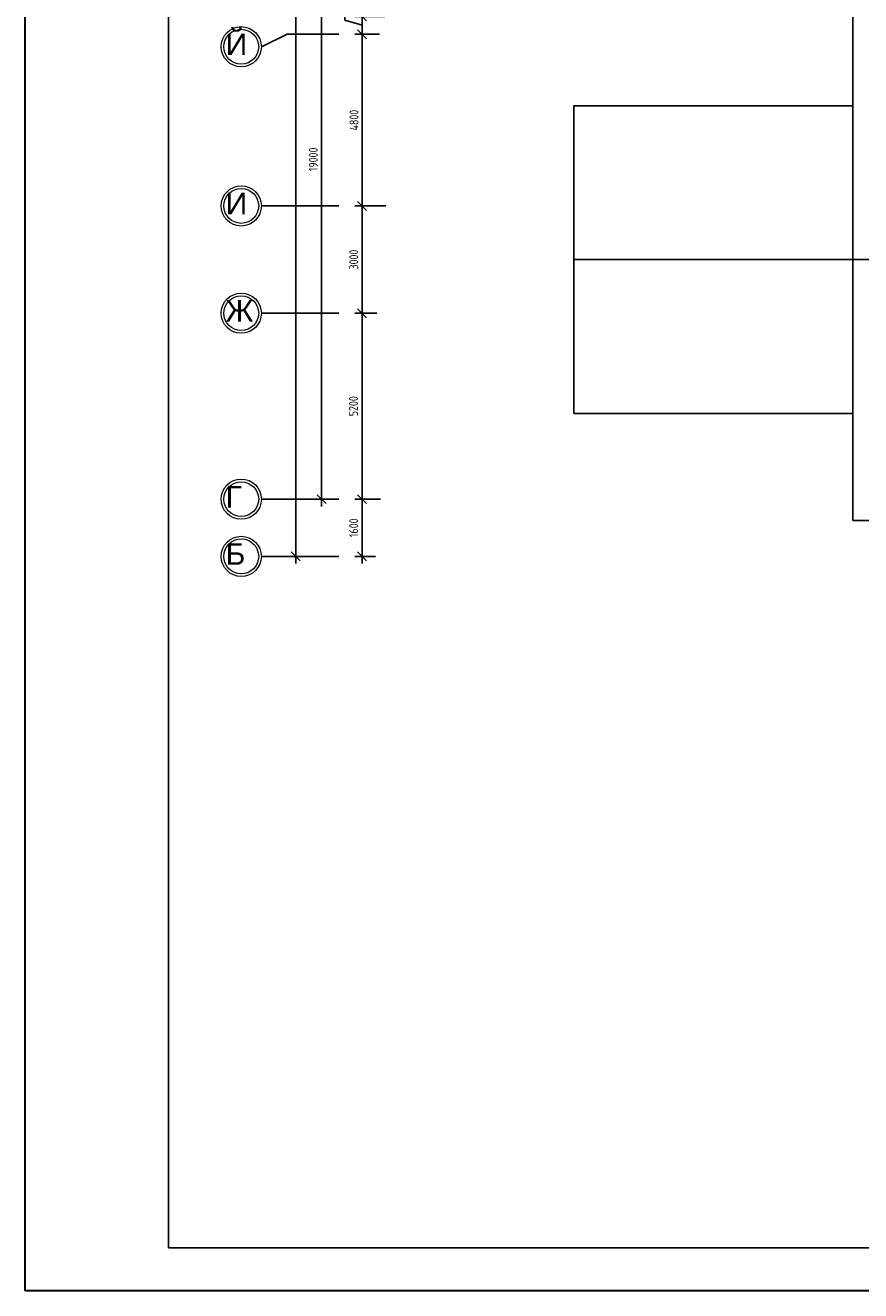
# Model space of a CAD drawing. Header units: millimetres. Extents: x 151654 to 877351, y 70322 to 154322.
# Tile 102 of 176: x 323817 to 347170, y 70322 to 105704. Entities that reach past the tile are written whole.
import ezdxf

# ---------------------------------------------------------------- set-up
doc = ezdxf.new("R2010")
doc.units = ezdxf.units.MM
doc.linetypes.add('ACAD_ISO04W100', pattern=[30, 24, -3, 0, -3])
doc.layers.add('os', color=253, linetype='Continuous')
doc.styles.get("Standard").update_dxf_attribs({"font": 'arial.ttf'})
doc.styles.add('ГОСТ 2.304', font='CS_Gost2304.shx')
doc.dimstyles.new('СПДС', dxfattribs={"dimscale": 100, "dimtxt": 2.5, "dimasz": 2.5, "dimexe": 2, "dimexo": 0.625, "dimgap": 1, "dimtad": 1, "dimdec": 0, "dimtxsty": 'ГОСТ 2.304', "dimblk": 'OBLIQUE', "dimblk1": 'OBLIQUE', "dimblk2": 'OBLIQUE', "dimcen": 2.5, "dimdle": 2, "dimadec": 0, "dimazin": 2, "dimtfac": 0.75, "dimtdec": 4, "dimtmove": 1, "dimatfit": 3, "dimfxl": 1, "dimtfill": 1, "dimtolj": 1, "dimarcsym": 1})

# ---------------------------------------------------------------- blocks, each defined once
blk = doc.blocks.new('_Oblique')
at = {"color": 0, "linetype": 'ByBlock', "lineweight": -2}
blk.add_line((-0.5, -0.5), (0.5, 0.5), dxfattribs=at)
blk = doc.blocks.new('*D1238')
at = {"color": 0, "lineweight": -2, "transparency": 16777216}
for p, q in [((332749, 105849), (332749, 106536)), ((333230, 106154), (333230, 105254)), ((333230, 105704), (332749, 105849)), ((333866, 105954), (333030, 105954)), ((333717, 105454), (333030, 105454))]:
    blk.add_line(p, q, dxfattribs=at)
at = {"color": 0, "lineweight": -2, "transparency": 16777216, "xscale": 250, "yscale": 250, "zscale": 250}
for p, rotation in [((333230, 105954), 90), ((333230, 105454), 270)]:
    blk.add_blockref('_Oblique', p, dxfattribs=dict(at, rotation=rotation))
at = {"color": 0, "transparency": 16777216, "insert": (332519, 106192), "char_height": 250, "attachment_point": 5, "rotation": 90, "style": 'ГОСТ 2.304', "bg_fill": 3, "box_fill_scale": 1.1, "bg_fill_color": 256, "bg_fill_true_color": 13158600, "bg_fill_transparency": 0}
blk.add_mtext('\\A1;500', dxfattribs=at)
blk = doc.blocks.new('*D1239')
at = {"color": 0, "lineweight": -2, "transparency": 16777216}
for p, q in [((333717, 105454), (333030, 105454)), ((333230, 105654), (333230, 100454)), ((333892, 100654), (333030, 100654))]:
    blk.add_line(p, q, dxfattribs=at)
at = {"color": 0, "lineweight": -2, "transparency": 16777216, "xscale": 250, "yscale": 250, "zscale": 250}
for p, rotation in [((333230, 105454), 90), ((333230, 100654), 270)]:
    blk.add_blockref('_Oblique', p, dxfattribs=dict(at, rotation=rotation))
at = {"color": 0, "transparency": 16777216, "insert": (333005, 103054), "char_height": 250, "attachment_point": 5, "rotation": 90, "style": 'ГОСТ 2.304', "bg_fill": 3, "box_fill_scale": 1.1, "bg_fill_color": 256, "bg_fill_true_color": 13158600, "bg_fill_transparency": 0}
blk.add_mtext('\\A1;4800', dxfattribs=at)
blk = doc.blocks.new('*D1240')
at = {"color": 0, "lineweight": -2, "transparency": 16777216}
for p, q in [((333230, 100854), (333230, 97454)), ((333892, 100654), (333030, 100654)), ((333641, 97654), (333030, 97654))]:
    blk.add_line(p, q, dxfattribs=at)
at = {"color": 0, "lineweight": -2, "transparency": 16777216, "xscale": 250, "yscale": 250, "zscale": 250}
for p, rotation in [((333230, 100654), 90), ((333230, 97654), 270)]:
    blk.add_blockref('_Oblique', p, dxfattribs=dict(at, rotation=rotation))
at = {"color": 0, "transparency": 16777216, "insert": (332999, 99154), "char_height": 250, "attachment_point": 5, "rotation": 90, "style": 'ГОСТ 2.304', "bg_fill": 3, "box_fill_scale": 1.1, "bg_fill_color": 256, "bg_fill_true_color": 13158600, "bg_fill_transparency": 0}
blk.add_mtext('\\A1;3000', dxfattribs=at)
blk = doc.blocks.new('*D1241')
at = {"color": 0, "lineweight": -2, "transparency": 16777216}
for p, q in [((333641, 97654), (333030, 97654)), ((333230, 97854), (333230, 92254)), ((333742, 92454), (333030, 92454))]:
    blk.add_line(p, q, dxfattribs=at)
at = {"color": 0, "lineweight": -2, "transparency": 16777216, "xscale": 250, "yscale": 250, "zscale": 250}
for p, rotation in [((333230, 97654), 90), ((333230, 92454), 270)]:
    blk.add_blockref('_Oblique', p, dxfattribs=dict(at, rotation=rotation))
at = {"color": 0, "transparency": 16777216, "insert": (332990, 95054), "char_height": 250, "attachment_point": 5, "rotation": 90, "style": 'ГОСТ 2.304', "bg_fill": 3, "box_fill_scale": 1.1, "bg_fill_color": 256, "bg_fill_true_color": 13158600, "bg_fill_transparency": 0}
blk.add_mtext('\\A1;5200', dxfattribs=at)
blk = doc.blocks.new('*D1242')
at = {"color": 0, "lineweight": -2, "transparency": 16777216}
for p, q in [((333742, 92454), (333030, 92454)), ((333230, 92654), (333230, 90654)), ((333607, 90854), (333030, 90854))]:
    blk.add_line(p, q, dxfattribs=at)
at = {"color": 0, "lineweight": -2, "transparency": 16777216, "xscale": 250, "yscale": 250, "zscale": 250}
for p, rotation in [((333230, 92454), 90), ((333230, 90854), 270)]:
    blk.add_blockref('_Oblique', p, dxfattribs=dict(at, rotation=rotation))
at = {"color": 0, "transparency": 16777216, "insert": (332997, 91654), "char_height": 250, "attachment_point": 5, "rotation": 90, "style": 'ГОСТ 2.304', "bg_fill": 3, "box_fill_scale": 1.1, "bg_fill_color": 256, "bg_fill_true_color": 13158600, "bg_fill_transparency": 0}
blk.add_mtext('\\A1;1600', dxfattribs=at)
blk = doc.blocks.new('*D1244')
at = {"color": 0, "lineweight": -2, "transparency": 16777216}
for p, q in [((332501, 111454), (331900, 111454)), ((332100, 111654), (332100, 92254)), ((332477, 92454), (331900, 92454))]:
    blk.add_line(p, q, dxfattribs=at)
at = {"color": 0, "lineweight": -2, "transparency": 16777216, "xscale": 250, "yscale": 250, "zscale": 250}
for p, rotation in [((332100, 111454), 90), ((332100, 92454), 270)]:
    blk.add_blockref('_Oblique', p, dxfattribs=dict(at, rotation=rotation))
at = {"color": 0, "transparency": 16777216, "insert": (331868, 101954), "char_height": 250, "attachment_point": 5, "rotation": 90, "style": 'ГОСТ 2.304', "bg_fill": 3, "box_fill_scale": 1.1, "bg_fill_color": 256, "bg_fill_true_color": 13158600, "bg_fill_transparency": 0}
blk.add_mtext('\\A1;19000', dxfattribs=at)
blk = doc.blocks.new('*D1279')
at = {"color": 0, "lineweight": -2, "transparency": 16777216}
for p, q in [((331221, 145169), (331577, 145169)), ((331377, 90654), (331377, 145369)), ((331221, 90854), (331577, 90854))]:
    blk.add_line(p, q, dxfattribs=at)
at = {"color": 0, "lineweight": -2, "transparency": 16777216, "xscale": 250, "yscale": 250, "zscale": 250}
for p, rotation in [((331377, 145169), 90), ((331377, 90854), 270)]:
    blk.add_blockref('_Oblique', p, dxfattribs=dict(at, rotation=rotation))
at = {"color": 0, "transparency": 16777216, "insert": (331146, 118012), "char_height": 250, "attachment_point": 5, "rotation": 90, "style": 'ГОСТ 2.304', "bg_fill": 3, "box_fill_scale": 1.1, "bg_fill_color": 256, "bg_fill_true_color": 13158600, "bg_fill_transparency": 0}
blk.add_mtext('\\A1;54315', dxfattribs=at)

msp = doc.modelspace()

# ---------------------------------------------------------------- linework, layer by layer
for p, q in [((346951.5, 91854.5), (346951.5, 106454.5)), ((339151.5, 99154.5), (366998.2, 99154.5)), ((346951.5, 91854.5), (360751.5, 91854.5))]:
    msp.add_line(p, q)
at = {"color": 5, "lineweight": 30}
msp.add_lwpolyline([(323816.9, 70322.5), (323816.9, 154322.5), (442616.9, 154322.5), (442616.9, 70322.5)], close=True, dxfattribs=at)
msp.add_lwpolyline([(327816.9, 71522.5), (327816.9, 153122.5), (441416.9, 153122.5), (441416.9, 71522.5)], close=True)
msp.add_lwpolyline([(346951.5, 103454.5), (339151.5, 103454.5), (339151.5, 94854.5), (346951.5, 94854.5)])
at = {"layer": 'os'}
for p, q in [((331901.6, 105454.5), (331136.5, 105454.5)), ((331901.6, 100654.5), (330415.7, 100654.5)), ((331901.6, 97654.5), (330415.7, 97654.5)), ((331901.6, 92454.5), (330415.7, 92454.5)), ((331901.6, 90854.5), (330415.7, 90854.5))]:
    msp.add_line(p, q, dxfattribs=at)
at = {"layer": 'os', "linetype": 'ACAD_ISO04W100', "ltscale": 40}
for p, q in [((332581.2, 105454.5), (331901.6, 105454.5)), ((332581.2, 100654.5), (331901.6, 100654.5)), ((332581.2, 97654.5), (331901.6, 97654.5)), ((332581.2, 92454.5), (331901.6, 92454.5)), ((332581.2, 90854.5), (331901.6, 90854.5))]:
    msp.add_line(p, q, dxfattribs=at)
at = {"layer": 'os', "color": 0}
msp.add_lwpolyline([(330415.7, 105104.5), (331136.5, 105454.5)], dxfattribs=at)
at = {"layer": 'os', "color": 0, "lineweight": 0}
for centre, radius in [((329853.2, 105104.5), 562.5), ((329853.2, 105104.5), 487.5), ((329853.2, 100654.5), 562.5), ((329853.2, 100654.5), 487.5), ((329853.2, 97654.5), 562.5), ((329853.2, 97654.5), 487.5), ((329853.2, 92454.5), 562.5), ((329853.2, 92454.5), 487.5), ((329853.2, 90854.5), 562.5), ((329853.2, 90854.5), 487.5)]:
    msp.add_circle(centre, radius, dxfattribs=at)

# ---------------------------------------------------------------- texts
at = {"ltscale": 50}
for s, p in [('Й', (329418, 104870.9)), ('И', (329418, 100420.9)), ('Ж', (329418, 97420.9)), ('Г', (329418, 92220.9)), ('Б', (329418, 90620.9))]:
    msp.add_text(s, height=600, dxfattribs=at).set_placement(p)

# ---------------------------------------------------------------- next in the draw order: dimensions: what is measured, and where the dimension line sits
dim = msp.add_linear_dim(base=(333229.5, 105454.5), p1=(333928.6, 105954.5), p2=(333779.1, 105454.5), angle=90, dimstyle='СПДС')
dim.commit()
dim.dimension.update_dxf_attribs({"geometry": '*D1238', "text_midpoint": (332519.2, 105948.6)})

# ---------------------------------------------------------------- next in the draw order: dimensions: what is measured, and where the dimension line sits
for base, p1, p2, picture, middle in [((332100.2, 92454.5), (332563.2, 111454.5), (332539, 92454.5), '*D1244', (331868, 101954.5)), ((333229.5, 100654.5), (333779.1, 105454.5), (333954.7, 100654.5), '*D1239', (333004.5, 103054.5))]:
    dim = msp.add_linear_dim(base=base, p1=p1, p2=p2, angle=90, dimstyle='СПДС')
    dim.commit()
    dim.dimension.update_dxf_attribs({"geometry": picture, "text_midpoint": middle})

# ---------------------------------------------------------------- next in the draw order: dimensions: what is measured, and where the dimension line sits
for base, p1, p2, picture, middle in [((331376.5, 145169.5), (331158.7, 90854.5), (331158.7, 145169.5), '*D1279', (331146.3, 118012)), ((333229.5, 97654.5), (333954.7, 100654.5), (333703, 97654.5), '*D1240', (332999.3, 99154.5))]:
    dim = msp.add_linear_dim(base=base, p1=p1, p2=p2, angle=90, dimstyle='СПДС')
    dim.commit()
    dim.dimension.update_dxf_attribs({"geometry": picture, "text_midpoint": middle})

# ---------------------------------------------------------------- next in the draw order: dimensions: what is measured, and where the dimension line sits
dim = msp.add_linear_dim(base=(333229.5, 92454.5), p1=(333703, 97654.5), p2=(333804.2, 92454.5), angle=90, dimstyle='СПДС')
dim.commit()
dim.dimension.update_dxf_attribs({"geometry": '*D1241', "text_midpoint": (332989.7, 95054.5)})

# ---------------------------------------------------------------- next in the draw order: dimensions: what is measured, and where the dimension line sits
dim = msp.add_linear_dim(base=(333229.5, 90854.5), p1=(333804.2, 92454.5), p2=(333669.6, 90854.5), angle=90, dimstyle='СПДС')
dim.commit()
dim.dimension.update_dxf_attribs({"geometry": '*D1242', "text_midpoint": (332997.3, 91654.5)})

doc.saveas('drawing.dxf')
